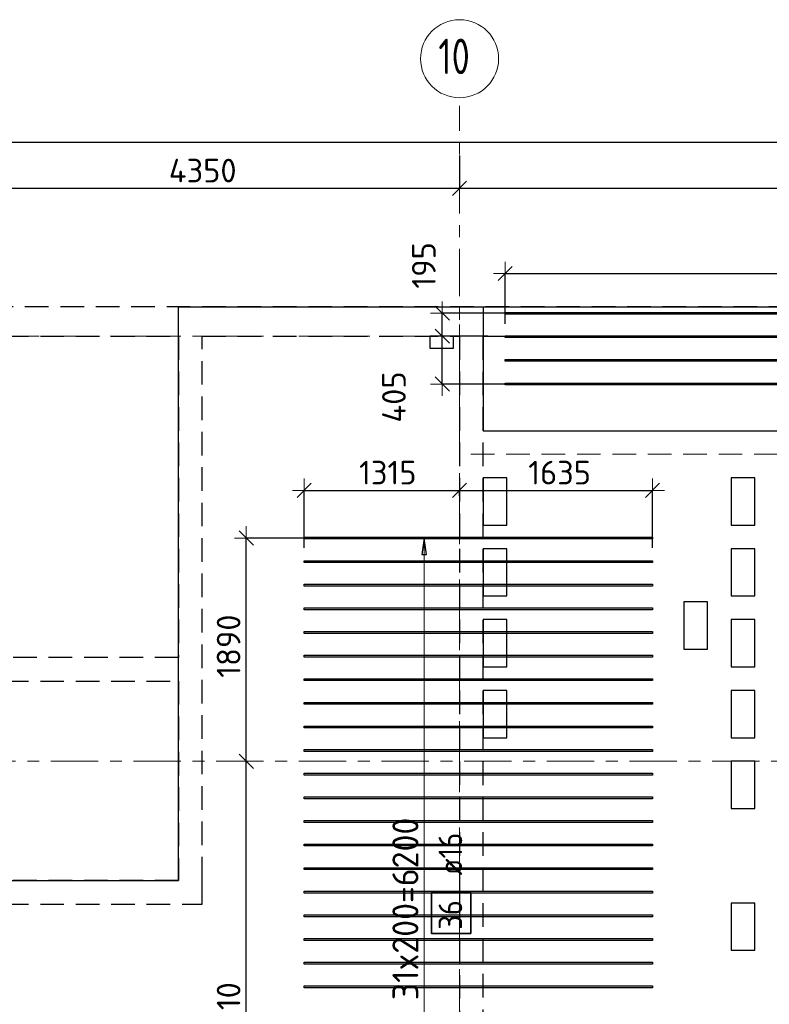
# Model space of a CAD drawing. Header units: metres. Extents: x -38 to 100, y -15 to 19.
# Tile 20 of 63: x 22.31 to 28.65, y 10.74 to 19.08. Entities that reach past the tile are written whole.
import ezdxf

# ---------------------------------------------------------------- set-up
doc = ezdxf.new("R2010")
doc.units = ezdxf.units.M
doc.header["$PDMODE"] = 65
for name, pattern in [('______11', [0.5, 0.4, -0.05, 0, -0.05]), ('______2', [0.27, 0.2, -0.07]), ('______5', [1.1, 0.8, -0.1, 0.1, -0.1])]:
    doc.linetypes.add(name, pattern=pattern)
for name, color, linetype, lineweight in [('XR$2$Осевая линия (1)', 7, '______5', 13), ('XR$2$Размерная линия (1)', 7, 'Continuous', 13), ('XR$3$Перекрытие (1)', 7, 'Continuous', 35), ('XR$3$Перекрытие (2)', 7, 'Continuous', 35), ('XR$3$Размерная линия (1)', 7, 'Continuous', 13), ('XR$5$Стена (1)', 7, 'Continuous', 35)]:
    doc.layers.add(name, color=color, linetype=linetype, lineweight=lineweight)
doc.layers.add('XR$3$Арм.стержн.Доп. Арм верхн.зоны Х', color=7, linetype='Continuous', lineweight=35, true_color=0x8c8cff)
doc.styles.add('ISOCPEUR', font='txt')
doc.dimstyles.new('DIMSTYLE_3', dxfattribs={"dimtxt": 0.2, "dimasz": 0.2, "dimexe": 0, "dimexo": 0, "dimgap": 0.1, "dimtad": 2, "dimdec": 0, "dimlfac": 1000, "dimrnd": 5, "dimzin": 12, "dimdsep": 46, "dimtxsty": 'ISOCPEUR', "dimblk1": 'ALL_ML_STRICH', "dimblk2": 'ALL_ML_STRICH', "dimsah": 1, "dimcen": 0, "dimclrd": 7, "dimclre": 256, "dimclrt": 7, "dimadec": 0, "dimazin": 0, "dimtfac": 1, "dimtdec": 0, "dimtix": 1, "dimtmove": 2, "dimatfit": 3, "dimfxl": 0, "dimtzin": 0, "dimlwd": 0, "dimlwe": -3, "dimarcsym": 0})
doc.dimstyles.new('DIMSTYLE_6', dxfattribs={"dimtxt": 0.2, "dimasz": 0.2, "dimexe": 0, "dimexo": 0, "dimgap": 0.1, "dimtad": 2, "dimdec": 0, "dimlfac": 1000, "dimrnd": 5, "dimzin": 12, "dimdsep": 46, "dimtxsty": 'ISOCPEUR', "dimblk1": 'ALL_ML_STRICH', "dimblk2": 'ALL_ML_STRICH', "dimsah": 1, "dimcen": 0, "dimclrd": 7, "dimclre": 256, "dimclrt": 7, "dimadec": 0, "dimazin": 0, "dimtfac": 1, "dimtdec": 0, "dimtix": 1, "dimtmove": 2, "dimatfit": 3, "dimfxl": 0, "dimtvp": 1.2, "dimtzin": 0, "dimlwd": 0, "dimlwe": -3, "dimarcsym": 0})

# ---------------------------------------------------------------- blocks, each defined once
blk = doc.blocks.new('ALL_ML_STRICH')
at = {"color": 0, "linetype": 'ByBlock', "lineweight": -2}
for p, q in [((0, -0.5), (0, 0.5)), ((-1, 0), (0.5, 0)), ((-0.3, -0.3), (0.3, 0.3))]:
    blk.add_line(p, q, dxfattribs=at)
blk = doc.blocks.new('*D19')
at = {"layer": 'DEFPOINTS', "color": 7, "linetype": 'Continuous', "lineweight": 13, "transparency": 33554687}
for p in [(0.5, 18.0429), (0.5, 17.9468), (61.6, 17.1197)]:
    blk.add_point(p, dxfattribs=at)
at = {"layer": 'XR$2$Размерная линия (1)', "color": 9, "linetype": 'Continuous', "lineweight": -2, "true_color": 0xc7c7c7, "transparency": 33554687}
for p, q in [((0.5, 17.9668), (0.5, 18.0429)), ((61.6, 17.1397), (61.6, 18.0429))]:
    blk.add_line(p, q, dxfattribs=at)
at = {"layer": 'XR$2$Размерная линия (1)', "color": 7, "linetype": 'Continuous', "lineweight": -2, "transparency": 33554687}
blk.add_line((0.5, 18.0429), (61.6, 18.0429), dxfattribs=at)
at = {"layer": 'XR$2$Размерная линия (1)', "color": 7, "linetype": 'Continuous', "lineweight": 13, "transparency": 33554687, "xscale": 0.2, "yscale": 0.2, "zscale": 0.2, "rotation": 180}
blk.add_blockref('ALL_ML_STRICH', (0.5, 18.0429), dxfattribs=at)
at = {"layer": 'XR$2$Размерная линия (1)', "color": 7, "linetype": 'Continuous', "lineweight": 13, "transparency": 33554687, "xscale": 0.2, "yscale": 0.2, "zscale": 0.2}
blk.add_blockref('ALL_ML_STRICH', (61.6, 18.0429), dxfattribs=at)
at = {"layer": 'XR$2$Размерная линия (1)', "color": 7, "linetype": 'Continuous', "lineweight": 13, "transparency": 33554687, "insert": (31.1, 18.1929), "char_height": 0.2, "width": 1, "attachment_point": 5, "style": 'ISOCPEUR'}
blk.add_mtext('\\A1;{61100}', dxfattribs=at)
blk = doc.blocks.new('*D25')
at = {"layer": 'DEFPOINTS', "color": 7, "linetype": 'Continuous', "lineweight": 13, "transparency": 33554687}
for p in [(21.68, 17.949), (26.03, 17.949), (21.68, 17.6528)]:
    blk.add_point(p, dxfattribs=at)
at = {"layer": 'XR$2$Размерная линия (1)', "color": 9, "linetype": 'Continuous', "lineweight": -2, "true_color": 0xc7c7c7, "transparency": 33554687}
for p, q in [((21.68, 17.929), (21.68, 17.6528)), ((26.03, 17.929), (26.03, 17.6528))]:
    blk.add_line(p, q, dxfattribs=at)
at = {"layer": 'XR$2$Размерная линия (1)', "color": 7, "linetype": 'Continuous', "lineweight": -2, "transparency": 33554687}
blk.add_line((21.68, 17.6528), (26.03, 17.6528), dxfattribs=at)
at = {"layer": 'XR$2$Размерная линия (1)', "color": 7, "linetype": 'Continuous', "lineweight": 13, "transparency": 33554687, "xscale": 0.2, "yscale": 0.2, "zscale": 0.2, "rotation": 180}
blk.add_blockref('ALL_ML_STRICH', (21.68, 17.6528), dxfattribs=at)
at = {"layer": 'XR$2$Размерная линия (1)', "color": 7, "linetype": 'Continuous', "lineweight": 13, "transparency": 33554687, "xscale": 0.2, "yscale": 0.2, "zscale": 0.2}
blk.add_blockref('ALL_ML_STRICH', (26.03, 17.6528), dxfattribs=at)
at = {"layer": 'XR$2$Размерная линия (1)', "color": 7, "linetype": 'Continuous', "lineweight": 13, "transparency": 33554687, "insert": (23.855, 17.8028), "char_height": 0.2, "width": 0.8, "attachment_point": 5, "style": 'ISOCPEUR'}
blk.add_mtext('\\A1;{4350}', dxfattribs=at)
blk = doc.blocks.new('*D26')
at = {"layer": 'DEFPOINTS', "color": 7, "linetype": 'Continuous', "lineweight": 13, "transparency": 33554687}
for p in [(26.03, 17.949), (32.55, 17.7052), (26.03, 17.6528)]:
    blk.add_point(p, dxfattribs=at)
at = {"layer": 'XR$2$Размерная линия (1)', "color": 9, "linetype": 'Continuous', "lineweight": -2, "true_color": 0xc7c7c7, "transparency": 33554687}
for p, q in [((26.03, 17.929), (26.03, 17.6528)), ((32.55, 17.6852), (32.55, 17.6528))]:
    blk.add_line(p, q, dxfattribs=at)
at = {"layer": 'XR$2$Размерная линия (1)', "color": 7, "linetype": 'Continuous', "lineweight": -2, "transparency": 33554687}
blk.add_line((26.03, 17.6528), (32.55, 17.6528), dxfattribs=at)
at = {"layer": 'XR$2$Размерная линия (1)', "color": 7, "linetype": 'Continuous', "lineweight": 13, "transparency": 33554687, "xscale": 0.2, "yscale": 0.2, "zscale": 0.2, "rotation": 180}
blk.add_blockref('ALL_ML_STRICH', (26.03, 17.6528), dxfattribs=at)
at = {"layer": 'XR$2$Размерная линия (1)', "color": 7, "linetype": 'Continuous', "lineweight": 13, "transparency": 33554687, "xscale": 0.2, "yscale": 0.2, "zscale": 0.2}
blk.add_blockref('ALL_ML_STRICH', (32.55, 17.6528), dxfattribs=at)
at = {"layer": 'XR$2$Размерная линия (1)', "color": 7, "linetype": 'Continuous', "lineweight": 13, "transparency": 33554687, "insert": (29.3, 17.8028), "char_height": 0.2, "width": 0.8, "attachment_point": 5, "style": 'ISOCPEUR'}
blk.add_mtext('\\A1;{6520}', dxfattribs=at)
blk = doc.blocks.new('*D63')
at = {"layer": 'DEFPOINTS', "color": 7, "linetype": 'Continuous', "lineweight": 13, "transparency": 33554687}
for p in [(24.7149, 15.0948), (26.03, 15.028), (24.7149, 14.5871)]:
    blk.add_point(p, dxfattribs=at)
at = {"layer": 'XR$3$Размерная линия (1)', "color": 9, "linetype": 'Continuous', "lineweight": -2, "true_color": 0xc7c7c7, "transparency": 33554687}
for p, q in [((24.7149, 14.6071), (24.7149, 15.0948)), ((26.03, 15.048), (26.03, 15.0948))]:
    blk.add_line(p, q, dxfattribs=at)
at = {"layer": 'XR$3$Размерная линия (1)', "color": 7, "linetype": 'Continuous', "lineweight": -2, "transparency": 33554687}
blk.add_line((24.7149, 15.0948), (26.03, 15.0948), dxfattribs=at)
at = {"layer": 'XR$3$Размерная линия (1)', "color": 7, "linetype": 'Continuous', "lineweight": 13, "transparency": 33554687, "xscale": 0.2, "yscale": 0.2, "zscale": 0.2, "rotation": 180}
blk.add_blockref('ALL_ML_STRICH', (24.7149, 15.0948), dxfattribs=at)
at = {"layer": 'XR$3$Размерная линия (1)', "color": 7, "linetype": 'Continuous', "lineweight": 13, "transparency": 33554687, "xscale": 0.2, "yscale": 0.2, "zscale": 0.2}
blk.add_blockref('ALL_ML_STRICH', (26.03, 15.0948), dxfattribs=at)
at = {"layer": 'XR$3$Размерная линия (1)', "color": 7, "linetype": 'Continuous', "lineweight": 13, "transparency": 33554687, "insert": (25.4225, 15.2448), "char_height": 0.2, "width": 0.8, "attachment_point": 5, "style": 'ISOCPEUR'}
blk.add_mtext('\\A1;{1315}', dxfattribs=at)
blk = doc.blocks.new('*D64')
at = {"layer": 'DEFPOINTS', "color": 7, "linetype": 'Continuous', "lineweight": 13, "transparency": 33554687}
for p in [(26.03, 15.0948), (26.03, 15.028), (27.6649, 14.5871)]:
    blk.add_point(p, dxfattribs=at)
at = {"layer": 'XR$3$Размерная линия (1)', "color": 9, "linetype": 'Continuous', "lineweight": -2, "true_color": 0xc7c7c7, "transparency": 33554687}
for p, q in [((26.03, 15.048), (26.03, 15.0948)), ((27.6649, 14.6071), (27.6649, 15.0948))]:
    blk.add_line(p, q, dxfattribs=at)
at = {"layer": 'XR$3$Размерная линия (1)', "color": 7, "linetype": 'Continuous', "lineweight": -2, "transparency": 33554687}
blk.add_line((26.03, 15.0948), (27.6649, 15.0948), dxfattribs=at)
at = {"layer": 'XR$3$Размерная линия (1)', "color": 7, "linetype": 'Continuous', "lineweight": 13, "transparency": 33554687, "xscale": 0.2, "yscale": 0.2, "zscale": 0.2, "rotation": 180}
blk.add_blockref('ALL_ML_STRICH', (26.03, 15.0948), dxfattribs=at)
at = {"layer": 'XR$3$Размерная линия (1)', "color": 7, "linetype": 'Continuous', "lineweight": 13, "transparency": 33554687, "xscale": 0.2, "yscale": 0.2, "zscale": 0.2}
blk.add_blockref('ALL_ML_STRICH', (27.6649, 15.0948), dxfattribs=at)
at = {"layer": 'XR$3$Размерная линия (1)', "color": 7, "linetype": 'Continuous', "lineweight": 13, "transparency": 33554687, "insert": (26.8775, 15.2448), "char_height": 0.2, "width": 0.8, "attachment_point": 5, "style": 'ISOCPEUR'}
blk.add_mtext('\\A1;{1635}', dxfattribs=at)
blk = doc.blocks.new('*D152')
at = {"layer": 'DEFPOINTS', "color": 7, "linetype": 'Continuous', "lineweight": 13, "transparency": 33554687}
for p in [(26.2896, 16.4), (25.8843, 15.9949), (26.4437, 15.9949)]:
    blk.add_point(p, dxfattribs=at)
at = {"layer": 'XR$3$Размерная линия (1)', "color": 9, "linetype": 'Continuous', "lineweight": -2, "true_color": 0xc7c7c7, "transparency": 33554687}
for p, q in [((26.2696, 16.4), (25.8843, 16.4)), ((26.4237, 15.9949), (25.8843, 15.9949))]:
    blk.add_line(p, q, dxfattribs=at)
at = {"layer": 'XR$3$Размерная линия (1)', "color": 7, "linetype": 'Continuous', "lineweight": -2, "transparency": 33554687}
blk.add_line((25.8843, 15.9949), (25.8843, 16.4), dxfattribs=at)
at = {"layer": 'XR$3$Размерная линия (1)', "color": 7, "linetype": 'Continuous', "lineweight": 13, "transparency": 33554687, "xscale": 0.2, "yscale": 0.2, "zscale": 0.2}
for p, rotation in [((25.8843, 16.4), 90), ((25.8843, 15.9949), 270)]:
    blk.add_blockref('ALL_ML_STRICH', p, dxfattribs=dict(at, rotation=rotation))
at = {"layer": 'XR$3$Размерная линия (1)', "color": 7, "linetype": 'Continuous', "lineweight": 13, "transparency": 33554687, "insert": (25.4745, 15.885), "char_height": 0.2, "width": 0.6, "attachment_point": 5, "rotation": 90, "style": 'ISOCPEUR'}
blk.add_mtext('\\A1;{405}', dxfattribs=at)
blk = doc.blocks.new('*D153')
at = {"layer": 'DEFPOINTS', "color": 7, "linetype": 'Continuous', "lineweight": 13, "transparency": 33554687}
for p in [(26.4886, 16.5949), (25.8843, 16.4), (26.2896, 16.4)]:
    blk.add_point(p, dxfattribs=at)
at = {"layer": 'XR$3$Размерная линия (1)', "color": 9, "linetype": 'Continuous', "lineweight": -2, "true_color": 0xc7c7c7, "transparency": 33554687}
for p, q in [((26.4686, 16.5949), (25.8843, 16.5949)), ((26.2696, 16.4), (25.8843, 16.4))]:
    blk.add_line(p, q, dxfattribs=at)
at = {"layer": 'XR$3$Размерная линия (1)', "color": 7, "linetype": 'Continuous', "lineweight": -2, "transparency": 33554687}
blk.add_line((25.8843, 16.4), (25.8843, 16.5949), dxfattribs=at)
at = {"layer": 'XR$3$Размерная линия (1)', "color": 7, "linetype": 'Continuous', "lineweight": 13, "transparency": 33554687, "xscale": 0.2, "yscale": 0.2, "zscale": 0.2}
for p, rotation in [((25.8843, 16.5949), 90), ((25.8843, 16.4), 270)]:
    blk.add_blockref('ALL_ML_STRICH', p, dxfattribs=dict(at, rotation=rotation))
at = {"layer": 'XR$3$Размерная линия (1)', "color": 7, "linetype": 'Continuous', "lineweight": 13, "transparency": 33554687, "insert": (25.7276, 16.9995), "char_height": 0.2, "width": 0.6, "attachment_point": 5, "rotation": 90, "style": 'ISOCPEUR'}
blk.add_mtext('\\A1;{195}', dxfattribs=at)
blk = doc.blocks.new('*D154')
at = {"layer": 'DEFPOINTS', "color": 7, "linetype": 'Continuous', "lineweight": 13, "transparency": 33554687}
for p in [(26.4169, 16.9306), (32.2669, 16.5372), (26.4169, 16.4859)]:
    blk.add_point(p, dxfattribs=at)
at = {"layer": 'XR$3$Размерная линия (1)', "color": 9, "linetype": 'Continuous', "lineweight": -2, "true_color": 0xc7c7c7, "transparency": 33554687}
for p, q in [((26.4169, 16.5059), (26.4169, 16.9306)), ((32.2669, 16.5572), (32.2669, 16.9306))]:
    blk.add_line(p, q, dxfattribs=at)
at = {"layer": 'XR$3$Размерная линия (1)', "color": 7, "linetype": 'Continuous', "lineweight": -2, "transparency": 33554687}
blk.add_line((26.4169, 16.9306), (32.2669, 16.9306), dxfattribs=at)
at = {"layer": 'XR$3$Размерная линия (1)', "color": 7, "linetype": 'Continuous', "lineweight": 13, "transparency": 33554687, "xscale": 0.2, "yscale": 0.2, "zscale": 0.2, "rotation": 180}
blk.add_blockref('ALL_ML_STRICH', (26.4169, 16.9306), dxfattribs=at)
at = {"layer": 'XR$3$Размерная линия (1)', "color": 7, "linetype": 'Continuous', "lineweight": 13, "transparency": 33554687, "xscale": 0.2, "yscale": 0.2, "zscale": 0.2}
blk.add_blockref('ALL_ML_STRICH', (32.2669, 16.9306), dxfattribs=at)
at = {"layer": 'XR$3$Размерная линия (1)', "color": 7, "linetype": 'Continuous', "lineweight": 13, "transparency": 33554687, "insert": (29.3519, 17.0806), "char_height": 0.2, "width": 0.8, "attachment_point": 5, "style": 'ISOCPEUR'}
blk.add_mtext('\\A1;{5850}', dxfattribs=at)
blk = doc.blocks.new('*D156')
at = {"layer": 'DEFPOINTS', "color": 7, "linetype": 'Continuous', "lineweight": 13, "transparency": 33554687}
for p in [(24.543, 12.8), (24.2243, 8.491), (24.8518, 8.491)]:
    blk.add_point(p, dxfattribs=at)
at = {"layer": 'XR$3$Размерная линия (1)', "color": 9, "linetype": 'Continuous', "lineweight": -2, "true_color": 0xc7c7c7, "transparency": 33554687}
for p, q in [((24.2243, 12.8), (24.2243, 12.8)), ((24.8318, 8.491), (24.2243, 8.491))]:
    blk.add_line(p, q, dxfattribs=at)
at = {"layer": 'XR$3$Размерная линия (1)', "color": 7, "linetype": 'Continuous', "lineweight": -2, "transparency": 33554687}
blk.add_line((24.2243, 8.491), (24.2243, 12.8), dxfattribs=at)
at = {"layer": 'XR$3$Размерная линия (1)', "color": 7, "linetype": 'Continuous', "lineweight": 13, "transparency": 33554687, "xscale": 0.2, "yscale": 0.2, "zscale": 0.2}
for p, rotation in [((24.2243, 12.8), 90), ((24.2243, 8.491), 270)]:
    blk.add_blockref('ALL_ML_STRICH', p, dxfattribs=dict(at, rotation=rotation))
at = {"layer": 'XR$3$Размерная линия (1)', "color": 7, "linetype": 'Continuous', "lineweight": 13, "transparency": 33554687, "insert": (24.0743, 10.6655), "char_height": 0.2, "width": 0.8, "attachment_point": 5, "rotation": 90, "style": 'ISOCPEUR'}
blk.add_mtext('\\A1;{4310}', dxfattribs=at)
blk = doc.blocks.new('*D157')
at = {"layer": 'DEFPOINTS', "color": 7, "linetype": 'Continuous', "lineweight": 13, "transparency": 33554687}
for p in [(24.8904, 14.691), (24.2243, 12.8), (24.543, 12.8)]:
    blk.add_point(p, dxfattribs=at)
at = {"layer": 'XR$3$Размерная линия (1)', "color": 9, "linetype": 'Continuous', "lineweight": -2, "true_color": 0xc7c7c7, "transparency": 33554687}
for p, q in [((24.8704, 14.691), (24.2243, 14.691)), ((24.2243, 12.8), (24.2243, 12.8))]:
    blk.add_line(p, q, dxfattribs=at)
at = {"layer": 'XR$3$Размерная линия (1)', "color": 7, "linetype": 'Continuous', "lineweight": -2, "transparency": 33554687}
blk.add_line((24.2243, 12.8), (24.2243, 14.691), dxfattribs=at)
at = {"layer": 'XR$3$Размерная линия (1)', "color": 7, "linetype": 'Continuous', "lineweight": 13, "transparency": 33554687, "xscale": 0.2, "yscale": 0.2, "zscale": 0.2}
for p, rotation in [((24.2243, 14.691), 90), ((24.2243, 12.8), 270)]:
    blk.add_blockref('ALL_ML_STRICH', p, dxfattribs=dict(at, rotation=rotation))
at = {"layer": 'XR$3$Размерная линия (1)', "color": 7, "linetype": 'Continuous', "lineweight": 13, "transparency": 33554687, "insert": (24.0743, 13.7755), "char_height": 0.2, "width": 0.8, "attachment_point": 5, "rotation": 90, "style": 'ISOCPEUR'}
blk.add_mtext('\\A1;{1890}', dxfattribs=at)

msp = doc.modelspace()

# ---------------------------------------------------------------- linework, layer by layer
at = {"layer": 'XR$2$Осевая линия (1)', "color": 253, "linetype": '______11', "lineweight": 13, "true_color": 0xa0a0a0, "transparency": 33554687}
for p, q in [((26.03, 8.34), (26.03, 18.35)), ((-2.63, 16.4), (62.6, 16.4)), ((-2.63, 12.8), (62.6, 12.8))]:
    msp.add_line(p, q, dxfattribs=at)
at = {"layer": 'XR$2$Осевая линия (1)', "color": 7, "linetype": 'Continuous', "lineweight": 13, "transparency": 33554687}
msp.add_circle((26.0304, 18.7501), 0.3304, dxfattribs=at)
at = {"layer": 'XR$3$Арм.стержн.Доп. Арм верхн.зоны Х', "color": 253, "linetype": 'Continuous', "lineweight": -3, "true_color": 0xa0a0a0, "transparency": 33554687}
for q in [(25.6317, 14.691), (25.8317, 14.691)]:
    msp.add_line((25.7317, 14.691), q, dxfattribs=at)
at = {"layer": 'XR$3$Арм.стержн.Доп. Арм верхн.зоны Х', "color": 7, "linetype": 'Continuous', "lineweight": 25, "transparency": 33554687}
for p, q in [((25.7317, 14.691), (25.7117, 14.551)), ((25.7517, 14.551), (25.7317, 14.691)), ((25.7117, 14.551), (25.7517, 14.551))]:
    msp.add_line(p, q, dxfattribs=at)
at = {"layer": 'XR$3$Арм.стержн.Доп. Арм верхн.зоны Х', "color": 7, "linetype": 'Continuous', "lineweight": 13, "transparency": 33554687}
for p in [(25.7317, 14.691), (25.7317, 8.491)]:
    msp.add_line(p, (25.7317, 14.691), dxfattribs=at)
at = {"layer": 'XR$3$Арм.стержн.Доп. Арм верхн.зоны Х', "color": 7, "linetype": 'Continuous', "lineweight": 25, "transparency": 33554687}
for points in [[(32.2669, 16.5879), (26.4169, 16.5879), (26.4169, 16.6019), (32.2669, 16.6019), (32.2669, 16.5879)], [(32.2669, 16.3879), (26.4169, 16.3879), (26.4169, 16.4019), (32.2669, 16.4019), (32.2669, 16.3879)], [(32.2669, 16.1879), (26.4169, 16.1879), (26.4169, 16.2019), (32.2669, 16.2019), (32.2669, 16.1879)], [(32.2669, 15.9879), (26.4169, 15.9879), (26.4169, 16.0019), (32.2669, 16.0019), (32.2669, 15.9879)], [(27.6649, 14.683), (24.7149, 14.683), (24.7149, 14.699), (27.6649, 14.699), (27.6649, 14.683)], [(27.6649, 14.483), (24.7149, 14.483), (24.7149, 14.499), (27.6649, 14.499), (27.6649, 14.483)], [(27.6649, 14.283), (24.7149, 14.283), (24.7149, 14.299), (27.6649, 14.299), (27.6649, 14.283)], [(27.6649, 14.083), (24.7149, 14.083), (24.7149, 14.099), (27.6649, 14.099), (27.6649, 14.083)], [(27.6649, 13.883), (24.7149, 13.883), (24.7149, 13.899), (27.6649, 13.899), (27.6649, 13.883)], [(27.6649, 13.683), (24.7149, 13.683), (24.7149, 13.699), (27.6649, 13.699), (27.6649, 13.683)], [(27.6649, 13.483), (24.7149, 13.483), (24.7149, 13.499), (27.6649, 13.499), (27.6649, 13.483)], [(27.6649, 13.283), (24.7149, 13.283), (24.7149, 13.299), (27.6649, 13.299), (27.6649, 13.283)], [(27.6649, 13.083), (24.7149, 13.083), (24.7149, 13.099), (27.6649, 13.099), (27.6649, 13.083)], [(27.6649, 12.883), (24.7149, 12.883), (24.7149, 12.899), (27.6649, 12.899), (27.6649, 12.883)], [(27.6649, 12.683), (24.7149, 12.683), (24.7149, 12.699), (27.6649, 12.699), (27.6649, 12.683)], [(27.6649, 12.483), (24.7149, 12.483), (24.7149, 12.499), (27.6649, 12.499), (27.6649, 12.483)], [(27.6649, 12.283), (24.7149, 12.283), (24.7149, 12.299), (27.6649, 12.299), (27.6649, 12.283)], [(27.6649, 12.083), (24.7149, 12.083), (24.7149, 12.099), (27.6649, 12.099), (27.6649, 12.083)], [(27.6649, 11.883), (24.7149, 11.883), (24.7149, 11.899), (27.6649, 11.899), (27.6649, 11.883)], [(27.6649, 11.683), (24.7149, 11.683), (24.7149, 11.699), (27.6649, 11.699), (27.6649, 11.683)], [(27.6649, 11.483), (24.7149, 11.483), (24.7149, 11.499), (27.6649, 11.499), (27.6649, 11.483)], [(27.6649, 11.283), (24.7149, 11.283), (24.7149, 11.299), (27.6649, 11.299), (27.6649, 11.283)], [(27.6649, 11.083), (24.7149, 11.083), (24.7149, 11.099), (27.6649, 11.099), (27.6649, 11.083)], [(27.6649, 10.883), (24.7149, 10.883), (24.7149, 10.899), (27.6649, 10.899), (27.6649, 10.883)]]:
    msp.add_lwpolyline(points, dxfattribs=at)
at = {"layer": 'XR$3$Арм.стержн.Доп. Арм верхн.зоны Х', "color": 7, "linetype": 'Continuous', "lineweight": 35, "transparency": 33554687}
msp.add_lwpolyline([(26.1263, 11.3417), (26.1263, 11.6884), (25.7929, 11.6884), (25.7929, 11.3417), (26.1263, 11.3417)], dxfattribs=at)
at = {"layer": 'XR$3$Перекрытие (1)', "color": 7, "linetype": 'Continuous', "lineweight": 25, "transparency": 33554687}
for p, q in [((23.6503, 11.79), (23.6503, 16.65)), ((23.6503, 16.65), (26.23, 16.65)), ((26.23, 16.65), (26.23, 15.6)), ((25.78, 16.4), (25.78, 16.3)), ((25.98, 16.4), (25.78, 16.4)), ((25.98, 16.3), (25.98, 16.4)), ((25.78, 16.3), (25.98, 16.3)), ((26.23, 15.6), (32.425, 15.6)), ((26.23, 15.2), (26.23, 14.8)), ((26.43, 15.2), (26.23, 15.2)), ((26.43, 14.8), (26.43, 15.2)), ((28.33, 15.2), (28.33, 14.8)), ((28.53, 15.2), (28.33, 15.2)), ((28.53, 14.8), (28.53, 15.2)), ((26.23, 14.8), (26.43, 14.8)), ((28.33, 14.8), (28.53, 14.8)), ((26.23, 14.6), (26.23, 14.2)), ((26.43, 14.6), (26.23, 14.6)), ((26.43, 14.2), (26.43, 14.6)), ((28.33, 14.6), (28.33, 14.2)), ((28.53, 14.6), (28.33, 14.6)), ((28.53, 14.2), (28.53, 14.6)), ((26.23, 14.2), (26.43, 14.2)), ((28.33, 14.2), (28.53, 14.2)), ((27.93, 14.15), (27.93, 13.75)), ((28.13, 14.15), (27.93, 14.15)), ((28.13, 13.75), (28.13, 14.15)), ((26.23, 14), (26.23, 13.6)), ((26.43, 14), (26.23, 14)), ((26.43, 13.6), (26.43, 14)), ((28.33, 14), (28.33, 13.6)), ((28.53, 14), (28.33, 14)), ((28.53, 13.6), (28.53, 14)), ((27.93, 13.75), (28.13, 13.75)), ((26.23, 13.6), (26.43, 13.6)), ((28.33, 13.6), (28.53, 13.6)), ((26.23, 13.4), (26.23, 13)), ((26.43, 13.4), (26.23, 13.4)), ((26.43, 13), (26.43, 13.4)), ((28.33, 13.4), (28.33, 13)), ((28.53, 13.4), (28.33, 13.4)), ((28.53, 13), (28.53, 13.4)), ((26.23, 13), (26.43, 13)), ((28.33, 13), (28.53, 13)), ((28.33, 12.8), (28.33, 12.4)), ((28.53, 12.8), (28.33, 12.8)), ((28.53, 12.4), (28.53, 12.8)), ((28.33, 12.4), (28.53, 12.4)), ((21.88, 11.79), (23.6503, 11.79)), ((28.33, 11.6), (28.33, 11.2)), ((28.53, 11.6), (28.33, 11.6)), ((28.53, 11.2), (28.53, 11.6)), ((28.33, 11.2), (28.53, 11.2))]:
    msp.add_line(p, q, dxfattribs=at)
at = {"layer": 'XR$3$Перекрытие (2)', "color": 7, "linetype": 'Continuous', "lineweight": 25, "transparency": 33554687}
msp.add_line((26.03, 16.65), (32.425, 16.65), dxfattribs=at)
at = {"layer": 'XR$3$Перекрытие (2)', "color": 7, "linetype": '______2', "lineweight": 18, "transparency": 33554687}
for p, q in [((26.03, 15.4), (26.03, 16.65)), ((32.625, 15.4), (26.03, 15.4))]:
    msp.add_line(p, q, dxfattribs=at)
at = {"layer": 'XR$5$Стена (1)', "color": 253, "linetype": '______2', "lineweight": -3, "true_color": 0xa0a0a0, "transparency": 33554687}
for p, q in [((32.45, 16.65), (19.08, 16.65)), ((21.88, 16.4), (23.6503, 16.4)), ((23.6503, 16.4), (23.6503, 13.68)), ((23.8503, 11.79), (23.8503, 16.4)), ((23.8503, 16.4), (26.03, 16.4)), ((26.03, 16.4), (26.03, 11.71)), ((26.23, 8.9994), (26.23, 16.4)), ((26.23, 16.4), (32.425, 16.4)), ((23.6503, 13.68), (21.88, 13.68)), ((21.88, 13.48), (23.6503, 13.48)), ((23.6503, 13.48), (23.6503, 11.79)), ((23.6503, 11.79), (21.88, 11.79)), ((23.8503, 11.71), (23.8503, 11.79)), ((23.8503, 11.59), (23.8503, 11.71)), ((26.03, 11.71), (26.03, 11.59)), ((21.88, 11.59), (23.8503, 11.59)), ((26.03, 11.59), (26.03, 10.6))]:
    msp.add_line(p, q, dxfattribs=at)

# ---------------------------------------------------------------- texts
at = {"layer": 'XR$2$Осевая линия (1)', "color": 7, "linetype": 'Continuous', "lineweight": 13, "transparency": 33554687, "insert": (25.8504, 18.6196), "char_height": 0.3, "width": 0.472281, "attachment_point": 7, "style": 'ISOCPEUR'}
msp.add_mtext('\\W0.75;10', dxfattribs=at)
at = {"layer": 'XR$3$Арм.стержн.Доп. Арм верхн.зоны Х', "color": 7, "linetype": 'Continuous', "lineweight": 13, "transparency": 33554687, "insert": (25.6817, 10.777), "char_height": 0.22, "width": 1.753129, "attachment_point": 7, "rotation": 90, "style": 'ISOCPEUR'}
msp.add_mtext('\\W0.95;31x200=6200', dxfattribs=at)
at = {"layer": 'XR$3$Арм.стержн.Доп. Арм верхн.зоны Х', "color": 7, "linetype": 'Continuous', "lineweight": 25, "transparency": 33554687, "char_height": 0.2, "attachment_point": 7, "rotation": 90, "style": 'ISOCPEUR'}
for s, insert, width in [('\\W0.89; ø16 ', (26.0529, 11.7217), 0.749105), ('\\W0.87;36', (26.0529, 11.375), 0.367208)]:
    msp.add_mtext(s, dxfattribs=dict(at, insert=insert, width=width))

# ---------------------------------------------------------------- dimensions: what is measured, and where the dimension line sits
at = {"layer": 'XR$2$Размерная линия (1)', "color": 7, "linetype": 'Continuous', "lineweight": 13, "transparency": 33554687}
for base, p1, p2, picture, middle in [((61.6, 18.0429), (0.5, 17.9668), (61.6, 17.1397), '*D19', (31.1, 18.1929)), ((26.03, 17.6528), (21.68, 17.929), (26.03, 17.929), '*D25', (23.855, 17.8028)), ((32.55, 17.6528), (26.03, 17.929), (32.55, 17.6852), '*D26', (29.3, 17.8028))]:
    dim = msp.add_linear_dim(base=base, p1=p1, p2=p2, dimstyle='DIMSTYLE_3', override={"dimpost": '<>', "dimclrd": 7, "dimclre": 9, "dimclrt": 7, "dimlwd": 0, "dimlwe": 65533}, dxfattribs=at)
    dim.commit()
    dim.dimension.update_dxf_attribs({"geometry": picture, "text_midpoint": middle, "dimtype": 160})
at = {"layer": 'XR$3$Размерная линия (1)', "color": 7, "linetype": 'Continuous', "lineweight": 13, "transparency": 33554687}
for base, p1, p2, dimstyle, picture, middle in [((25.8843, 16.5949), (26.2696, 16.4), (26.4686, 16.5949), 'DIMSTYLE_6', '*D153', (25.7276, 16.9995)), ((25.8843, 16.4), (26.4237, 15.9949), (26.2696, 16.4), 'DIMSTYLE_6', '*D152', (25.4745, 15.885)), ((24.2243, 14.691), (24.2243, 12.8), (24.8704, 14.691), 'DIMSTYLE_3', '*D157', (24.0743, 13.7755)), ((24.2243, 12.8), (24.8318, 8.491), (24.2243, 12.8), 'DIMSTYLE_3', '*D156', (24.0743, 10.6655))]:
    dim = msp.add_linear_dim(base=base, p1=p1, p2=p2, angle=90, dimstyle=dimstyle, override={"dimpost": '<>', "dimclrd": 7, "dimclre": 9, "dimclrt": 7, "dimlwd": 0, "dimlwe": 65533}, dxfattribs=at)
    dim.commit()
    dim.dimension.update_dxf_attribs({"geometry": picture, "text_midpoint": middle, "dimtype": 160})
for base, p1, p2, picture, middle in [((32.2669, 16.9306), (26.4169, 16.5059), (32.2669, 16.5572), '*D154', (29.3519, 17.0806)), ((26.03, 15.0948), (24.7149, 14.6071), (26.03, 15.048), '*D63', (25.4225, 15.2448)), ((27.6649, 15.0948), (26.03, 15.048), (27.6649, 14.6071), '*D64', (26.8775, 15.2448))]:
    dim = msp.add_linear_dim(base=base, p1=p1, p2=p2, dimstyle='DIMSTYLE_3', override={"dimpost": '<>', "dimclrd": 7, "dimclre": 9, "dimclrt": 7, "dimlwd": 0, "dimlwe": 65533}, dxfattribs=at)
    dim.commit()
    dim.dimension.update_dxf_attribs({"geometry": picture, "text_midpoint": middle, "dimtype": 160})

doc.saveas('drawing.dxf')
